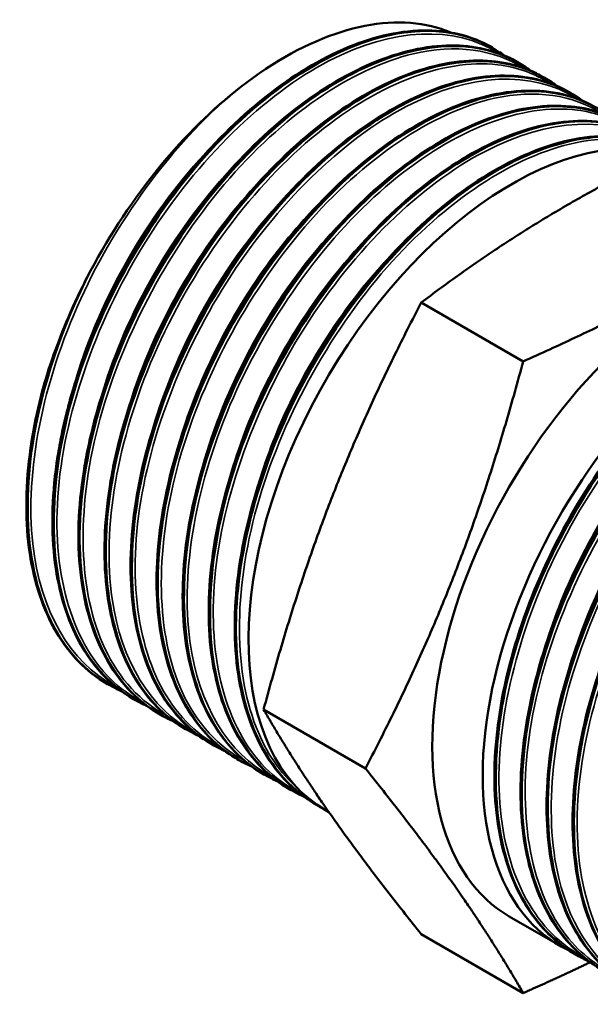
# Model space of a CAD drawing. Header units: millimetres. Extents: x -282 to 914, y -69 to 356.
# Tile 16 of 20: x 124 to 139, y 138 to 165. Entities that reach past the tile are written whole.
import ezdxf

# ---------------------------------------------------------------- set-up
doc = ezdxf.new("R2010")
doc.units = ezdxf.units.MM
doc.layers.add('Видимые тонкие (ГОСТ)', color=7, linetype='Continuous', lineweight=35)
doc.layers.add('Видимый контур (ГОСТ)', color=7, linetype='Continuous', lineweight=50)

msp = doc.modelspace()

# ---------------------------------------------------------------- linework, layer by layer
at = {"layer": 'Видимые тонкие (ГОСТ)'}
for points, knots in [([(136.776, 164.054), (135.588, 164.815), (133.908, 164.743), (132.174, 163.844), (130.412, 162.932), (128.612, 161.178), (127.258, 159.043), (125.904, 156.908), (125.01, 154.415), (124.82, 152.217), (124.63, 150.019), (125.145, 148.14), (126.236, 147.07), (126.486, 146.825), (126.765, 146.624), (127.069, 146.466)], [13.324585, 13.324585, 13.324585, 13.324585, 14.070633, 14.070633, 14.070633, 14.828325, 14.828325, 14.828325, 15.585676, 15.585676, 15.585676, 16.342693, 16.342693, 16.342693, 16.515982, 16.515982, 16.515982, 16.515982]), ([(137.48, 163.64), (136.658, 164.163), (135.612, 164.31), (134.465, 164.038), (132.783, 163.639), (130.904, 162.345), (129.328, 160.49), (127.753, 158.635), (126.498, 156.24), (125.899, 153.929), (125.301, 151.618), (125.366, 149.415), (126.084, 147.894), (126.476, 147.064), (127.06, 146.441), (127.78, 146.06)], [19.607896, 19.607896, 19.607896, 19.607896, 20.122964, 20.122964, 20.122964, 20.878096, 20.878096, 20.878096, 21.632934, 21.632934, 21.632934, 22.387483, 22.387483, 22.387483, 22.799167, 22.799167, 22.799167, 22.799167]), ([(138.187, 163.231), (137.766, 163.504), (137.287, 163.678), (136.761, 163.74), (135.266, 163.916), (133.415, 163.189), (131.698, 161.745), (129.981, 160.301), (128.416, 158.155), (127.419, 155.863), (126.423, 153.572), (126.005, 151.158), (126.282, 149.247), (126.527, 147.551), (127.319, 146.267), (128.484, 145.645)], [25.891125, 25.891125, 25.891125, 25.891125, 26.156099, 26.156099, 26.156099, 26.909035, 26.909035, 26.909035, 27.661722, 27.661722, 27.661722, 28.414165, 28.414165, 28.414165, 29.082353, 29.082353, 29.082353, 29.082353]), ([(138.898, 162.828), (137.705, 163.595), (136.014, 163.515), (134.27, 162.604), (132.524, 161.692), (130.743, 159.956), (129.397, 157.842), (128.052, 155.729), (127.157, 153.261), (126.951, 151.075), (126.746, 148.889), (127.232, 147.007), (128.29, 145.914), (128.558, 145.638), (128.861, 145.413), (129.193, 145.24)], [32.17431, 32.17431, 32.17431, 32.17431, 32.92401, 32.92401, 32.92401, 33.6749, 33.6749, 33.6749, 34.425588, 34.425588, 34.425588, 35.176082, 35.176082, 35.176082, 35.365538, 35.365538, 35.365538, 35.365538]), ([(129.78, 163.14), (128.058, 161.755), (126.467, 159.656), (125.427, 157.383), (124.387, 155.111), (123.909, 152.688), (124.124, 150.739), (124.326, 148.914), (125.133, 147.522), (126.36, 146.871)], [8.02956, 8.02956, 8.02956, 8.02956, 8.779873, 8.779873, 8.779873, 9.530094, 9.530094, 9.530094, 10.232797, 10.232797, 10.232797, 10.232797]), ([(139.603, 162.414), (138.802, 162.924), (137.787, 163.077), (136.674, 162.831), (134.995, 162.461), (133.109, 161.188), (131.52, 159.344), (129.933, 157.501), (128.661, 155.108), (128.046, 152.789), (127.431, 150.473), (127.478, 148.257), (128.184, 146.718), (128.576, 145.863), (129.169, 145.223), (129.903, 144.834)], [38.457495, 38.457495, 38.457495, 38.457495, 38.95973, 38.95973, 38.95973, 39.716709, 39.716709, 39.716709, 40.473037, 40.473037, 40.473037, 41.228739, 41.228739, 41.228739, 41.648723, 41.648723, 41.648723, 41.648723]), ([(140.31, 162.005), (139.901, 162.271), (139.436, 162.443), (138.926, 162.509), (137.439, 162.701), (135.592, 161.992), (133.873, 160.562), (132.155, 159.133), (130.584, 157), (129.576, 154.713), (128.569, 152.427), (128.135, 150.012), (128.395, 148.092), (128.63, 146.361), (129.426, 145.049), (130.607, 144.419)], [44.740681, 44.740681, 44.740681, 44.740681, 44.998637, 44.998637, 44.998637, 45.751051, 45.751051, 45.751051, 46.502996, 46.502996, 46.502996, 47.254493, 47.254493, 47.254493, 47.931909, 47.931909, 47.931909, 47.931909]), ([(141.022, 161.602), (139.834, 162.365), (138.152, 162.29), (136.417, 161.39), (134.661, 160.48), (132.868, 158.735), (131.516, 156.609), (130.166, 154.486), (129.271, 152.005), (129.071, 149.813), (128.872, 147.623), (129.37, 145.743), (130.441, 144.66), (130.702, 144.396), (130.996, 144.181), (131.316, 144.014)], [51.023866, 51.023866, 51.023866, 51.023866, 51.770298, 51.770298, 51.770298, 52.525344, 52.525344, 52.525344, 53.279254, 53.279254, 53.279254, 54.032116, 54.032116, 54.032116, 54.215094, 54.215094, 54.215094, 54.215094]), ([(129.198, 161.733), (129.057, 161.595), (128.918, 161.452), (128.781, 161.305), (127.243, 159.65), (125.966, 157.43), (125.301, 155.232), (125.247, 155.054), (125.197, 154.876), (125.151, 154.699)], [8.1711198, 8.1711198, 8.1711198, 8.1711198, 8.2390738, 8.2390738, 8.2390738, 9.0015558, 9.0015558, 9.0015558, 9.0633349, 9.0633349, 9.0633349, 9.0633349]), ([(141.393, 161.373), (140.671, 161.722), (139.809, 161.814), (138.874, 161.622), (137.211, 161.28), (135.335, 160.044), (133.744, 158.233), (132.156, 156.425), (130.868, 154.064), (130.222, 151.758), (129.571, 149.433), (129.58, 147.189), (130.254, 145.614), (130.537, 144.952), (130.936, 144.412), (131.426, 144.009)], [57.374365, 57.374365, 57.374365, 57.374365, 57.797714, 57.797714, 57.797714, 58.550485, 58.550485, 58.550485, 59.301441, 59.301441, 59.301441, 60.058661, 60.058661, 60.058661, 60.376547, 60.376547, 60.376547, 60.376547]), ([(129.92, 161.339), (128.348, 159.796), (126.991, 157.648), (126.217, 155.459), (126.079, 155.069), (125.96, 154.679), (125.86, 154.291)], [14.4519992, 14.4519992, 14.4519992, 14.4519992, 15.2113391, 15.2113391, 15.2113391, 15.3465377, 15.3465377, 15.3465377, 15.3465377]), ([(130.622, 160.922), (129.347, 159.663), (128.205, 158.018), (127.414, 156.265), (127.058, 155.478), (126.775, 154.673), (126.57, 153.879)], [20.73633, 20.73633, 20.73633, 20.73633, 21.3532086, 21.3532086, 21.3532086, 21.6302076, 21.6302076, 21.6302076, 21.6302076]), ([(131.324, 160.504), (130.38, 159.573), (129.507, 158.435), (128.8, 157.191), (128.121, 155.995), (127.599, 154.708), (127.273, 153.449)], [27.0206016, 27.0206016, 27.0206016, 27.0206016, 27.4768839, 27.4768839, 27.4768839, 27.9157236, 27.9157236, 27.9157236, 27.9157236]), ([(132.031, 160.095), (131.448, 159.523), (130.892, 158.872), (130.387, 158.162), (129.286, 156.614), (128.436, 154.799), (127.978, 153.04)], [33.3037869, 33.3037869, 33.3037869, 33.3037869, 33.5853408, 33.5853408, 33.5853408, 34.1989089, 34.1989089, 34.1989089, 34.1989089]), ([(132.738, 159.688), (132.424, 159.381), (132.119, 159.051), (131.825, 158.699), (130.381, 156.974), (129.236, 154.764), (128.683, 152.631)], [39.5869723, 39.5869723, 39.5869723, 39.5869723, 39.7384005, 39.7384005, 39.7384005, 40.4820942, 40.4820942, 40.4820942, 40.4820942]), ([(133.445, 159.282), (131.886, 157.747), (130.54, 155.617), (129.767, 153.445), (129.622, 153.037), (129.497, 152.629), (129.393, 152.224)], [45.8701576, 45.8701576, 45.8701576, 45.8701576, 46.6238307, 46.6238307, 46.6238307, 46.7652795, 46.7652795, 46.7652795, 46.7652795]), ([(134.154, 158.872), (132.846, 157.579), (131.678, 155.876), (130.885, 154.071), (130.558, 153.325), (130.296, 152.565), (130.104, 151.815)], [52.1533429, 52.1533429, 52.1533429, 52.1533429, 52.7868676, 52.7868676, 52.7868676, 53.0484648, 53.0484648, 53.0484648, 53.0484648]), ([(139.081, 139.527), (138.978, 139.58), (138.878, 139.639), (138.781, 139.704), (137.539, 140.526), (136.816, 142.191), (136.794, 144.268), (136.771, 146.341), (137.446, 148.803), (138.635, 151.018), (139.833, 153.251), (141.541, 155.21), (143.301, 156.384), (145.051, 157.551), (146.834, 157.929), (148.177, 157.425), (148.392, 157.344), (148.596, 157.241), (148.787, 157.117)], [52.599056, 52.599056, 52.599056, 52.599056, 52.65779, 52.65779, 52.65779, 53.410323, 53.410323, 53.410323, 54.161084, 54.161084, 54.161084, 54.917675, 54.917675, 54.917675, 55.669799, 55.669799, 55.669799, 55.790284, 55.790284, 55.790284, 55.790284]), ([(139.792, 139.124), (139.239, 139.414), (138.766, 139.847), (138.401, 140.411), (137.527, 141.759), (137.28, 143.843), (137.716, 146.121), (138.151, 148.396), (139.263, 150.839), (140.752, 152.817), (142.24, 154.792), (144.088, 156.282), (145.808, 156.901), (147.21, 157.407), (148.515, 157.329), (149.495, 156.707)], [46.315871, 46.315871, 46.315871, 46.315871, 46.631678, 46.631678, 46.631678, 47.38658, 47.38658, 47.38658, 48.140358, 48.140358, 48.140358, 48.893099, 48.893099, 48.893099, 49.507099, 49.507099, 49.507099, 49.507099]), ([(140.499, 138.712), (139.487, 139.253), (138.751, 140.284), (138.419, 141.664), (137.989, 143.451), (138.242, 145.805), (139.105, 148.116), (139.967, 150.425), (141.43, 152.668), (143.104, 154.265), (144.778, 155.861), (146.645, 156.796), (148.214, 156.83), (148.959, 156.846), (149.633, 156.659), (150.199, 156.294)], [40.032686, 40.032686, 40.032686, 40.032686, 40.613051, 40.613051, 40.613051, 41.364939, 41.364939, 41.364939, 42.116382, 42.116382, 42.116382, 42.867401, 42.867401, 42.867401, 43.223914, 43.223914, 43.223914, 43.223914]), ([(141.205, 138.301), (141.077, 138.368), (140.954, 138.442), (140.835, 138.525), (139.605, 139.382), (138.906, 141.088), (138.917, 143.196), (138.927, 145.303), (139.645, 147.789), (140.874, 150.004), (142.101, 152.217), (143.825, 154.137), (145.585, 155.263), (147.344, 156.388), (149.119, 156.708), (150.438, 156.144), (150.603, 156.073), (150.761, 155.989), (150.911, 155.891)], [33.7495, 33.7495, 33.7495, 33.7495, 33.822361, 33.822361, 33.822361, 34.579258, 34.579258, 34.579258, 35.335508, 35.335508, 35.335508, 36.091134, 36.091134, 36.091134, 36.846158, 36.846158, 36.846158, 36.940728, 36.940728, 36.940728, 36.940728]), ([(137.87, 147.332), (138.08, 148.147), (138.371, 148.974), (138.739, 149.782), (139.528, 151.515), (140.659, 153.141), (141.921, 154.388)], [53.7656854, 53.7656854, 53.7656854, 53.7656854, 54.0501238, 54.0501238, 54.0501238, 54.6608074, 54.6608074, 54.6608074, 54.6608074]), ([(138.578, 146.922), (138.905, 148.184), (139.429, 149.475), (140.111, 150.674), (140.817, 151.914), (141.688, 153.048), (142.629, 153.976)], [47.4825001, 47.4825001, 47.4825001, 47.4825001, 47.9225385, 47.9225385, 47.9225385, 48.377622, 48.377622, 48.377622, 48.377622])]:
    msp.add_open_spline(points, degree=3, knots=knots, dxfattribs=at)
at = {"layer": 'Видимый контур (ГОСТ)'}
for p, q in [((136.614, 164.209), (136.606, 164.214)), ((137.322, 163.801), (137.313, 163.806)), ((138.03, 163.392), (138.021, 163.397)), ((138.738, 162.983), (138.729, 162.988)), ((137.451, 155.69), (134.683, 157.287)), ((126.162, 146.923), (126.154, 146.928)), ((126.87, 146.515), (126.861, 146.52)), ((133.164, 144.641), (130.397, 146.239)), ((127.578, 146.106), (127.569, 146.111)), ((128.286, 145.697), (128.277, 145.702)), ((128.994, 145.289), (128.985, 145.294)), ((129.701, 144.88), (129.693, 144.885)), ((130.409, 144.471), (130.401, 144.476)), ((131.117, 144.063), (131.108, 144.068)), ((131.825, 143.654), (131.816, 143.659)), ((132.172, 143.454), (132.079, 143.507)), ((138.443, 139.833), (137.072, 140.624)), ((134.683, 140.141), (137.451, 138.543)), ((138.875, 139.584), (138.883, 139.579))]:
    msp.add_line(p, q, dxfattribs=at)
for centre, major_axis, start_param, end_param in [((137.128, 152.252), (5.049, 8.745), 0.157105, 3.141593), ((142.122, 149.37), (5.049, 8.745), 0, 3.141593), ((143.492, 148.578), (-5.049, -8.745), 3.133831, 6.325448), ((131.041, 155.767), (-5.049, -8.745), 4.772965, 4.849902)]:
    msp.add_ellipse(centre, major_axis=major_axis, ratio=0.57735, start_param=start_param, end_param=end_param, dxfattribs=at)
for points, knots in [([(136.606, 164.214), (135.402, 164.904), (133.741, 164.789), (132.033, 163.882), (130.252, 162.936), (128.441, 161.14), (127.091, 158.97), (125.749, 156.813), (124.877, 154.308), (124.711, 152.113), (124.545, 149.918), (125.088, 148.054), (126.204, 147.009), (126.406, 146.819), (126.626, 146.657), (126.863, 146.522)], [7.068583, 7.068583, 7.068583, 7.068583, 7.798802, 7.798802, 7.798802, 8.560198, 8.560198, 8.560198, 9.316848, 9.316848, 9.316848, 10.073161, 10.073161, 10.073161, 10.210176, 10.210176, 10.210176, 10.210176]), ([(135.48, 164.616), (135.313, 164.686), (135.14, 164.743), (134.219, 164.964), (133.382, 164.91), (131.606, 164.347), (130.683, 163.841), (129.78, 163.14)], [-0.8755736, -0.8755736, -0.8755736, -0.8755736, -0.7806826, -0.7806826, -0.3914214, -0.3914214, 0, 0, 0, 0]), ([(127.101, 146.398), (126.103, 146.887), (125.355, 147.834), (124.979, 149.122), (124.475, 150.849), (124.647, 153.173), (125.443, 155.493), (126.238, 157.811), (127.648, 160.102), (129.3, 161.778), (130.966, 163.469), (132.862, 164.516), (134.481, 164.647), (135.365, 164.719), (136.16, 164.517), (136.811, 164.076)], [-16.536761, -16.536761, -16.536761, -16.536761, -15.977871, -15.977871, -15.977871, -15.227977, -15.227977, -15.227977, -14.478846, -14.478846, -14.478846, -13.722962, -13.722962, -13.722962, -13.310263, -13.310263, -13.310263, -13.310263]), ([(126.642, 146.657), (126.108, 147.02), (125.661, 147.54), (125.013, 148.8), (124.8, 149.554), (124.617, 151.217), (124.649, 152.148), (124.831, 153.308), (124.868, 153.511), (124.931, 153.817), (124.954, 153.92), (124.989, 154.074), (125.002, 154.126), (125.052, 154.333), (125.092, 154.488), (125.265, 155.112), (125.421, 155.585), (125.981, 157.051), (126.478, 158.048), (127.613, 159.879), (128.265, 160.736), (129.646, 162.223), (130.393, 162.87), (131.888, 163.876), (132.654, 164.247), (134.111, 164.67), (134.821, 164.726), (135.789, 164.565), (136.105, 164.466), (136.396, 164.325)], [0, 0, 0, 0, 0.322085, 0.322085, 0.640183, 0.640183, 0.962165, 0.962165, 1.029811, 1.029811, 1.06375, 1.06375, 1.080729, 1.080729, 1.131678, 1.131678, 1.284918, 1.284918, 1.61127, 1.61127, 1.932873, 1.932873, 2.254717, 2.254717, 2.576969, 2.576969, 2.899535, 2.899535, 3.068231, 3.068231, 3.068231, 3.068231]), ([(137.31, 163.8), (136.489, 164.269), (135.462, 164.383), (134.344, 164.103), (132.65, 163.68), (130.765, 162.36), (129.19, 160.485), (127.616, 158.61), (126.368, 156.199), (125.782, 153.881), (125.196, 151.563), (125.276, 149.362), (126.01, 147.848), (126.382, 147.082), (126.918, 146.497), (127.573, 146.118)], [13.351769, 13.351769, 13.351769, 13.351769, 13.84986, 13.84986, 13.84986, 14.604267, 14.604267, 14.604267, 15.358377, 15.358377, 15.358377, 16.112194, 16.112194, 16.112194, 16.493361, 16.493361, 16.493361, 16.493361]), ([(127.807, 145.985), (127.741, 146.017), (127.677, 146.05), (127.614, 146.085), (126.316, 146.815), (125.514, 148.398), (125.409, 150.428), (125.305, 152.458), (125.898, 154.914), (127.028, 157.165), (128.213, 159.528), (129.979, 161.637), (131.816, 162.899), (133.582, 164.113), (135.394, 164.534), (136.767, 164.055), (137.036, 163.961), (137.288, 163.832), (137.521, 163.672)], [-22.819946, -22.819946, -22.819946, -22.819946, -22.783565, -22.783565, -22.783565, -22.03392, -22.03392, -22.03392, -21.284654, -21.284654, -21.284654, -20.49811, -20.49811, -20.49811, -19.741805, -19.741805, -19.741805, -19.593448, -19.593448, -19.593448, -19.593448]), ([(127.35, 146.249), (126.816, 146.612), (126.369, 147.131), (125.721, 148.392), (125.508, 149.145), (125.325, 150.808), (125.356, 151.74), (125.54, 152.902), (125.577, 153.107), (125.641, 153.418), (125.664, 153.522), (125.761, 153.94), (125.845, 154.256), (126.231, 155.531), (126.631, 156.507), (127.61, 158.383), (128.205, 159.304), (129.501, 160.944), (130.218, 161.685), (131.685, 162.899), (132.453, 163.387), (133.943, 164.053), (134.685, 164.239), (135.996, 164.283), (136.589, 164.165), (137.104, 163.916)], [0, 0, 0, 0, 0.322085, 0.322085, 0.640183, 0.640183, 0.962165, 0.962165, 1.030703, 1.030703, 1.065071, 1.065071, 1.168295, 1.168295, 1.481344, 1.481344, 1.803485, 1.803485, 2.125236, 2.125236, 2.447291, 2.447291, 2.769825, 2.769825, 3.0676, 3.0676, 3.0676, 3.0676]), ([(128.518, 145.583), (127.969, 145.847), (127.493, 146.246), (127.118, 146.772), (126.194, 148.066), (125.887, 150.113), (126.269, 152.382), (126.651, 154.649), (127.717, 157.115), (129.18, 159.139), (130.643, 161.161), (132.488, 162.722), (134.226, 163.418), (135.754, 164.029), (137.186, 163.967), (138.23, 163.265)], [-29.103132, -29.103132, -29.103132, -29.103132, -28.79692, -28.79692, -28.79692, -28.043471, -28.043471, -28.043471, -27.290576, -27.290576, -27.290576, -26.53821, -26.53821, -26.53821, -25.876634, -25.876634, -25.876634, -25.876634]), ([(138.018, 163.392), (137.621, 163.624), (137.175, 163.771), (136.691, 163.825), (135.186, 163.993), (133.326, 163.254), (131.603, 161.798), (129.881, 160.342), (128.313, 158.184), (127.316, 155.882), (126.319, 153.581), (125.904, 151.159), (126.185, 149.243), (126.425, 147.603), (127.175, 146.348), (128.278, 145.704)], [19.634954, 19.634954, 19.634954, 19.634954, 19.877101, 19.877101, 19.877101, 20.629285, 20.629285, 20.629285, 21.381216, 21.381216, 21.381216, 22.1329, 22.1329, 22.1329, 22.776547, 22.776547, 22.776547, 22.776547]), ([(128.058, 145.84), (127.524, 146.203), (127.077, 146.722), (126.429, 147.983), (126.216, 148.737), (126.033, 150.399), (126.064, 151.331), (126.248, 152.496), (126.286, 152.704), (126.46, 153.545), (126.642, 154.192), (127.219, 155.83), (127.687, 156.834), (128.775, 158.694), (129.408, 159.575), (130.763, 161.117), (131.501, 161.798), (132.988, 162.878), (133.757, 163.29), (135.228, 163.798), (135.95, 163.899), (137.035, 163.797), (137.443, 163.686), (137.812, 163.508)], [0, 0, 0, 0, 0.322085, 0.322085, 0.640183, 0.640183, 0.962165, 0.962165, 1.031595, 1.031595, 1.240886, 1.240886, 1.566211, 1.566211, 1.887869, 1.887869, 2.209679, 2.209679, 2.53186, 2.53186, 2.854443, 2.854443, 3.067819, 3.067819, 3.067819, 3.067819]), ([(138.729, 162.988), (137.543, 163.669), (135.911, 163.567), (134.228, 162.693), (132.475, 161.783), (130.685, 160.046), (129.33, 157.927), (127.975, 155.809), (127.07, 153.332), (126.856, 151.134), (126.642, 148.937), (127.121, 147.04), (128.176, 145.932), (128.418, 145.678), (128.69, 145.466), (128.987, 145.297)], [25.918139, 25.918139, 25.918139, 25.918139, 26.638115, 26.638115, 26.638115, 27.388221, 27.388221, 27.388221, 28.138122, 28.138122, 28.138122, 28.887825, 28.887825, 28.887825, 29.059732, 29.059732, 29.059732, 29.059732]), ([(129.225, 145.172), (128.252, 145.649), (127.515, 146.56), (127.132, 147.799), (126.604, 149.504), (126.748, 151.811), (127.52, 154.13), (128.292, 156.447), (129.682, 158.752), (131.325, 160.451), (133.013, 162.198), (134.95, 163.285), (136.6, 163.421), (137.485, 163.493), (138.283, 163.292), (138.934, 162.85)], [-35.386317, -35.386317, -35.386317, -35.386317, -34.841447, -34.841447, -34.841447, -34.092308, -34.092308, -34.092308, -33.343346, -33.343346, -33.343346, -32.57324, -32.57324, -32.57324, -32.159819, -32.159819, -32.159819, -32.159819]), ([(128.766, 145.431), (128.232, 145.794), (127.785, 146.314), (127.136, 147.575), (126.923, 148.328), (126.741, 149.991), (126.772, 150.922), (127.074, 152.84), (127.349, 153.85), (128.104, 155.82), (128.592, 156.804), (129.717, 158.625), (130.368, 159.485), (131.748, 160.976), (132.494, 161.625), (133.988, 162.637), (134.755, 163.011), (136.213, 163.44), (136.924, 163.5), (137.9, 163.343), (138.222, 163.243), (138.52, 163.099)], [0, 0, 0, 0, 0.322085, 0.322085, 0.640183, 0.640183, 0.962165, 0.962165, 1.284648, 1.284648, 1.606675, 1.606675, 1.928433, 1.928433, 2.250269, 2.250269, 2.572516, 2.572516, 2.895084, 2.895084, 3.067057, 3.067057, 3.067057, 3.067057]), ([(129.93, 144.76), (129.792, 144.826), (129.659, 144.901), (129.531, 144.985), (128.282, 145.804), (127.551, 147.467), (127.522, 149.547), (127.492, 151.625), (128.163, 154.098), (129.352, 156.328), (130.542, 158.556), (132.237, 160.518), (133.991, 161.709), (135.744, 162.898), (137.537, 163.305), (138.898, 162.826), (139.164, 162.732), (139.414, 162.605), (139.644, 162.446)], [-41.669502, -41.669502, -41.669502, -41.669502, -41.592554, -41.592554, -41.592554, -40.84158, -40.84158, -40.84158, -40.09083, -40.09083, -40.09083, -39.340301, -39.340301, -39.340301, -38.589987, -38.589987, -38.589987, -38.443004, -38.443004, -38.443004, -38.443004]), ([(129.78, 163.14), (129.011, 162.543), (128.265, 161.81), (126.87, 160.114), (126.233, 159.157), (125.696, 158.147)], [-0.6770813, -0.6770813, -0.6770813, -0.6770813, -0.3435242, -0.3435242, 0, 0, 0, 0]), ([(139.433, 162.572), (138.686, 163.001), (137.769, 163.136), (136.765, 162.943), (135.091, 162.622), (133.194, 161.39), (131.582, 159.57), (129.971, 157.751), (128.662, 155.363), (128.006, 153.03), (127.35, 150.7), (127.354, 148.448), (128.024, 146.863), (128.397, 145.981), (128.975, 145.311), (129.697, 144.892)], [32.201325, 32.201325, 32.201325, 32.201325, 32.654862, 32.654862, 32.654862, 33.411413, 33.411413, 33.411413, 34.167298, 34.167298, 34.167298, 34.922539, 34.922539, 34.922539, 35.342917, 35.342917, 35.342917, 35.342917]), ([(129.474, 145.023), (128.939, 145.386), (128.493, 145.905), (127.844, 147.166), (127.631, 147.92), (127.449, 149.582), (127.48, 150.514), (127.782, 152.431), (128.057, 153.441), (128.812, 155.411), (129.3, 156.396), (130.425, 158.217), (131.076, 159.076), (132.456, 160.567), (133.202, 161.217), (134.696, 162.228), (135.462, 162.603), (136.921, 163.032), (137.631, 163.091), (138.608, 162.934), (138.93, 162.834), (139.228, 162.69)], [0, 0, 0, 0, 0.322085, 0.322085, 0.640183, 0.640183, 0.962165, 0.962165, 1.284648, 1.284648, 1.606675, 1.606675, 1.928433, 1.928433, 2.250269, 2.250269, 2.572516, 2.572516, 2.895084, 2.895084, 3.067057, 3.067057, 3.067057, 3.067057]), ([(130.642, 144.358), (130.026, 144.654), (129.503, 145.121), (129.108, 145.744), (128.244, 147.108), (128.008, 149.205), (128.454, 151.491), (128.899, 153.776), (130.022, 156.226), (131.52, 158.206), (133.019, 160.185), (134.877, 161.674), (136.603, 162.288), (138.037, 162.798), (139.366, 162.7), (140.353, 162.038)], [-47.952687, -47.952687, -47.952687, -47.952687, -47.609126, -47.609126, -47.609126, -46.85615, -46.85615, -46.85615, -46.103444, -46.103444, -46.103444, -45.351001, -45.351001, -45.351001, -44.72619, -44.72619, -44.72619, -44.72619]), ([(140.142, 162.167), (139.805, 162.364), (139.433, 162.5), (139.032, 162.568), (137.563, 162.82), (135.717, 162.17), (133.983, 160.782), (132.249, 159.396), (130.644, 157.287), (129.593, 155.001), (128.543, 152.716), (128.058, 150.278), (128.27, 148.315), (128.463, 146.532), (129.231, 145.159), (130.401, 144.477)], [38.48451, 38.48451, 38.48451, 38.48451, 38.689892, 38.689892, 38.689892, 39.441749, 39.441749, 39.441749, 40.193121, 40.193121, 40.193121, 40.944028, 40.944028, 40.944028, 41.626103, 41.626103, 41.626103, 41.626103]), ([(130.181, 144.614), (129.647, 144.977), (129.201, 145.497), (128.552, 146.757), (128.339, 147.511), (128.156, 149.173), (128.188, 150.105), (128.49, 152.023), (128.765, 153.033), (129.519, 155.003), (130.008, 155.987), (131.133, 157.808), (131.784, 158.668), (133.163, 160.159), (133.909, 160.808), (135.404, 161.82), (136.17, 162.194), (137.629, 162.623), (138.339, 162.682), (139.316, 162.526), (139.638, 162.426), (139.936, 162.282)], [0, 0, 0, 0, 0.322085, 0.322085, 0.640183, 0.640183, 0.962165, 0.962165, 1.284648, 1.284648, 1.606675, 1.606675, 1.928433, 1.928433, 2.250269, 2.250269, 2.572516, 2.572516, 2.895084, 2.895084, 3.067057, 3.067057, 3.067057, 3.067057]), ([(140.852, 161.762), (139.669, 162.442), (138.041, 162.341), (136.361, 161.472), (134.596, 160.559), (132.794, 158.807), (131.434, 156.671), (130.077, 154.539), (129.175, 152.047), (128.973, 149.843), (128.771, 147.642), (129.269, 145.752), (130.344, 144.661), (130.575, 144.427), (130.831, 144.23), (131.11, 144.071)], [44.767695, 44.767695, 44.767695, 44.767695, 45.486297, 45.486297, 45.486297, 46.241307, 46.241307, 46.241307, 46.995116, 46.995116, 46.995116, 47.747814, 47.747814, 47.747814, 47.909288, 47.909288, 47.909288, 47.909288]), ([(130.889, 144.205), (130.355, 144.568), (129.908, 145.088), (129.26, 146.349), (129.047, 147.102), (128.864, 148.765), (128.895, 149.696), (129.198, 151.614), (129.473, 152.624), (130.227, 154.594), (130.716, 155.578), (131.841, 157.399), (132.492, 158.259), (133.871, 159.75), (134.617, 160.4), (136.111, 161.411), (136.878, 161.786), (138.337, 162.214), (139.047, 162.274), (140.023, 162.117), (140.346, 162.017), (140.643, 161.873)], [0, 0, 0, 0, 0.322085, 0.322085, 0.640183, 0.640183, 0.962165, 0.962165, 1.284648, 1.284648, 1.606675, 1.606675, 1.928433, 1.928433, 2.250269, 2.250269, 2.572516, 2.572516, 2.895084, 2.895084, 3.067057, 3.067057, 3.067057, 3.067057]), ([(131.348, 143.945), (130.29, 144.464), (129.514, 145.5), (129.162, 146.906), (128.713, 148.698), (128.956, 151.07), (129.819, 153.404), (130.682, 155.736), (132.156, 158.006), (133.847, 159.622), (135.536, 161.236), (137.424, 162.18), (139.006, 162.209), (139.78, 162.223), (140.477, 162.019), (141.057, 161.624)], [-54.235873, -54.235873, -54.235873, -54.235873, -53.643306, -53.643306, -53.643306, -52.887972, -52.887972, -52.887972, -52.132952, -52.132952, -52.132952, -51.378242, -51.378242, -51.378242, -51.009375, -51.009375, -51.009375, -51.009375]), ([(131.955, 143.583), (131.93, 143.595), (131.906, 143.609), (131.882, 143.622), (130.579, 144.342), (129.771, 145.916), (129.658, 147.94), (129.546, 149.964), (130.13, 152.417), (131.253, 154.67), (132.431, 157.033), (134.189, 159.148), (136.024, 160.42), (137.829, 161.673), (139.686, 162.097), (141.077, 161.58), (141.208, 161.531), (141.335, 161.474), (141.457, 161.409)], [-60.500581, -60.500581, -60.500581, -60.500581, -60.486612, -60.486612, -60.486612, -59.737532, -59.737532, -59.737532, -58.988541, -58.988541, -58.988541, -58.202782, -58.202782, -58.202782, -57.4293, -57.4293, -57.4293, -57.356321, -57.356321, -57.356321, -57.356321]), ([(141.455, 161.403), (140.725, 161.788), (139.844, 161.902), (138.884, 161.716), (137.216, 161.394), (135.328, 160.171), (133.721, 158.361), (132.118, 156.557), (130.811, 154.188), (130.147, 151.868), (129.485, 149.554), (129.471, 147.311), (130.115, 145.717), (130.487, 144.796), (131.077, 144.097), (131.82, 143.666)], [51.071333, 51.071333, 51.071333, 51.071333, 51.50514, 51.50514, 51.50514, 52.258584, 52.258584, 52.258584, 53.009951, 53.009951, 53.009951, 53.75959, 53.75959, 53.75959, 54.192473, 54.192473, 54.192473, 54.192473]), ([(131.597, 143.797), (131.063, 144.16), (130.616, 144.679), (129.968, 145.94), (129.755, 146.694), (129.572, 148.356), (129.603, 149.288), (129.905, 151.205), (130.18, 152.215), (130.935, 154.185), (131.423, 155.17), (132.549, 156.991), (133.199, 157.85), (134.579, 159.341), (135.325, 159.991), (136.819, 161.003), (137.586, 161.377), (139.044, 161.806), (139.755, 161.865), (140.731, 161.709), (141.054, 161.608), (141.351, 161.465)], [0, 0, 0, 0, 0.322085, 0.322085, 0.640183, 0.640183, 0.962165, 0.962165, 1.284648, 1.284648, 1.606675, 1.606675, 1.928433, 1.928433, 2.250269, 2.250269, 2.572516, 2.572516, 2.895084, 2.895084, 3.067057, 3.067057, 3.067057, 3.067057]), ([(126.394, 146.809), (125.872, 147.059), (125.417, 147.432), (125.051, 147.92), (124.104, 149.184), (123.768, 151.21), (124.124, 153.471), (124.364, 154.998), (124.911, 156.624), (125.696, 158.147)], [-10.253576, -10.253576, -10.253576, -10.253576, -9.962676, -9.962676, -9.962676, -9.209148, -9.209148, -9.209148, -8.699956, -8.699956, -8.699956, -8.699956]), ([(148.618, 157.278), (148.518, 157.337), (148.414, 157.39), (148.306, 157.437), (146.999, 158.013), (145.235, 157.716), (143.481, 156.619), (141.726, 155.522), (139.999, 153.635), (138.752, 151.443), (137.506, 149.251), (136.754, 146.776), (136.697, 144.655), (136.641, 142.534), (137.282, 140.788), (138.461, 139.864), (138.592, 139.76), (138.731, 139.668), (138.875, 139.585)], [-62.046455, -62.046455, -62.046455, -62.046455, -61.985049, -61.985049, -61.985049, -61.235796, -61.235796, -61.235796, -60.486635, -60.486635, -60.486635, -59.737562, -59.737562, -59.737562, -58.988579, -58.988579, -58.988579, -58.904862, -58.904862, -58.904862, -58.904862]), ([(139.116, 139.464), (138.252, 139.885), (137.572, 140.646), (137.165, 141.681), (136.532, 143.286), (136.56, 145.536), (137.233, 147.851), (137.91, 150.183), (139.236, 152.556), (140.853, 154.354), (142.462, 156.141), (144.342, 157.341), (145.999, 157.645), (147.078, 157.843), (148.054, 157.661), (148.825, 157.142)], [52.578277, 52.578277, 52.578277, 52.578277, 53.061474, 53.061474, 53.061474, 53.811007, 53.811007, 53.811007, 54.565734, 54.565734, 54.565734, 55.316265, 55.316265, 55.316265, 55.804775, 55.804775, 55.804775, 55.804775]), ([(138.655, 139.721), (138.121, 140.084), (137.675, 140.604), (137.026, 141.865), (136.813, 142.618), (136.63, 144.281), (136.662, 145.212), (136.964, 147.13), (137.239, 148.14), (137.993, 150.11), (138.482, 151.094), (139.607, 152.916), (140.258, 153.775), (141.637, 155.266), (142.384, 155.916), (143.878, 156.927), (144.644, 157.302), (146.103, 157.73), (146.813, 157.79), (147.79, 157.633), (148.112, 157.533), (148.41, 157.389)], [0, 0, 0, 0, 0.322085, 0.322085, 0.640183, 0.640183, 0.962165, 0.962165, 1.284648, 1.284648, 1.606675, 1.606675, 1.928433, 1.928433, 2.250269, 2.250269, 2.572516, 2.572516, 2.895084, 2.895084, 3.067057, 3.067057, 3.067057, 3.067057]), ([(125.348, 157.455), (124.299, 155.176), (123.813, 152.742), (124.022, 150.782), (124.213, 148.992), (124.981, 147.612), (126.154, 146.929)], [2.493708, 2.493708, 2.493708, 2.493708, 3.243061, 3.243061, 3.243061, 3.926991, 3.926991, 3.926991, 3.926991]), ([(125.348, 157.455), (124.976, 156.674), (124.725, 155.993), (124.44, 155.107), (124.369, 154.837), (124.341, 154.726)], [-0.09475275, -0.09475275, -0.09475275, -0.09475275, -0.04373216, -0.04373216, -0.00882673, -0.00882673, -0.00882673, -0.00882673]), ([(149.325, 156.867), (148.326, 157.436), (147.019, 157.469), (145.624, 156.935), (143.882, 156.269), (142.023, 154.725), (140.542, 152.706), (139.062, 150.688), (137.977, 148.216), (137.579, 145.936), (137.181, 143.657), (137.475, 141.593), (138.391, 140.284), (138.717, 139.817), (139.121, 139.447), (139.586, 139.182)], [-55.76327, -55.76327, -55.76327, -55.76327, -55.15789, -55.15789, -55.15789, -54.401934, -54.401934, -54.401934, -53.646305, -53.646305, -53.646305, -52.890996, -52.890996, -52.890996, -52.621677, -52.621677, -52.621677, -52.621677]), ([(139.82, 139.049), (138.472, 139.701), (137.606, 141.222), (137.441, 143.221), (137.276, 145.221), (137.813, 147.678), (138.906, 149.955), (139.997, 152.228), (141.631, 154.299), (143.373, 155.632), (145.113, 156.964), (146.944, 157.546), (148.383, 157.231), (148.803, 157.139), (149.189, 156.971), (149.533, 156.735)], [46.295092, 46.295092, 46.295092, 46.295092, 47.047411, 47.047411, 47.047411, 47.800035, 47.800035, 47.800035, 48.551643, 48.551643, 48.551643, 49.302322, 49.302322, 49.302322, 49.52159, 49.52159, 49.52159, 49.52159]), ([(139.363, 139.313), (138.829, 139.676), (138.382, 140.195), (137.734, 141.456), (137.521, 142.21), (137.338, 143.872), (137.37, 144.804), (137.672, 146.721), (137.947, 147.732), (138.701, 149.701), (139.19, 150.686), (140.315, 152.507), (140.966, 153.367), (142.345, 154.857), (143.091, 155.507), (144.586, 156.519), (145.352, 156.893), (146.811, 157.322), (147.521, 157.381), (148.498, 157.225), (148.82, 157.124), (149.117, 156.981)], [0, 0, 0, 0, 0.322085, 0.322085, 0.640183, 0.640183, 0.962165, 0.962165, 1.284648, 1.284648, 1.606675, 1.606675, 1.928433, 1.928433, 2.250269, 2.250269, 2.572516, 2.572516, 2.895084, 2.895084, 3.067057, 3.067057, 3.067057, 3.067057]), ([(150.03, 156.454), (149.436, 156.797), (148.736, 156.955), (147.966, 156.904), (146.36, 156.796), (144.472, 155.779), (142.803, 154.113), (141.135, 152.449), (139.703, 150.153), (138.89, 147.823), (138.078, 145.494), (137.892, 143.154), (138.389, 141.411), (138.732, 140.205), (139.4, 139.293), (140.294, 138.772)], [-49.480084, -49.480084, -49.480084, -49.480084, -49.119049, -49.119049, -49.119049, -48.36554, -48.36554, -48.36554, -47.612311, -47.612311, -47.612311, -46.859356, -46.859356, -46.859356, -46.338492, -46.338492, -46.338492, -46.338492]), ([(140.53, 138.646), (140.104, 138.85), (139.722, 139.135), (139.398, 139.5), (138.374, 140.655), (137.936, 142.59), (138.192, 144.808), (138.447, 147.024), (139.392, 149.499), (140.774, 151.596), (142.155, 153.691), (143.958, 155.386), (145.708, 156.245), (147.43, 157.09), (149.082, 157.119), (150.244, 156.33)], [40.011907, 40.011907, 40.011907, 40.011907, 40.249331, 40.249331, 40.249331, 41.000205, 41.000205, 41.000205, 41.750637, 41.750637, 41.750637, 42.500651, 42.500651, 42.500651, 43.238405, 43.238405, 43.238405, 43.238405]), ([(140.071, 138.904), (139.537, 139.267), (139.09, 139.787), (138.442, 141.047), (138.229, 141.801), (138.046, 143.464), (138.077, 144.395), (138.38, 146.313), (138.655, 147.323), (139.409, 149.293), (139.898, 150.277), (141.023, 152.098), (141.673, 152.958), (143.053, 154.449), (143.799, 155.098), (145.293, 156.11), (146.06, 156.484), (147.518, 156.913), (148.229, 156.973), (149.205, 156.816), (149.528, 156.716), (149.825, 156.572)], [0, 0, 0, 0, 0.322085, 0.322085, 0.640183, 0.640183, 0.962165, 0.962165, 1.284648, 1.284648, 1.606675, 1.606675, 1.928433, 1.928433, 2.250269, 2.250269, 2.572516, 2.572516, 2.895084, 2.895084, 3.067057, 3.067057, 3.067057, 3.067057]), ([(150.741, 156.051), (150.58, 156.145), (150.41, 156.225), (150.233, 156.29), (148.878, 156.785), (147.086, 156.394), (145.329, 155.215), (143.573, 154.035), (141.872, 152.08), (140.674, 149.853), (139.477, 147.626), (138.797, 145.151), (138.818, 143.067), (138.838, 140.983), (139.56, 139.311), (140.801, 138.48), (140.865, 138.437), (140.931, 138.397), (140.998, 138.358)], [-43.196899, -43.196899, -43.196899, -43.196899, -43.098508, -43.098508, -43.098508, -42.347085, -42.347085, -42.347085, -41.595897, -41.595897, -41.595897, -40.844941, -40.844941, -40.844941, -40.094209, -40.094209, -40.094209, -40.055306, -40.055306, -40.055306, -40.055306]), ([(141.239, 138.238), (140.354, 138.67), (139.663, 139.458), (139.258, 140.532), (138.641, 142.169), (138.697, 144.453), (139.404, 146.788), (140.111, 149.121), (141.459, 151.48), (143.089, 153.251), (144.717, 155.021), (146.609, 156.185), (148.26, 156.443), (149.285, 156.603), (150.21, 156.413), (150.948, 155.915)], [33.728722, 33.728722, 33.728722, 33.728722, 34.223839, 34.223839, 34.223839, 34.979032, 34.979032, 34.979032, 35.733608, 35.733608, 35.733608, 36.487587, 36.487587, 36.487587, 36.955219, 36.955219, 36.955219, 36.955219]), ([(140.779, 138.495), (140.245, 138.858), (139.798, 139.378), (139.15, 140.639), (138.936, 141.392), (138.754, 143.055), (138.785, 143.986), (139.087, 145.904), (139.362, 146.914), (140.117, 148.884), (140.605, 149.868), (141.731, 151.69), (142.381, 152.549), (143.761, 154.04), (144.507, 154.69), (146.001, 155.701), (146.768, 156.076), (148.226, 156.505), (148.937, 156.564), (149.913, 156.407), (150.236, 156.307), (150.533, 156.163)], [0, 0, 0, 0, 0.322085, 0.322085, 0.640183, 0.640183, 0.962165, 0.962165, 1.284648, 1.284648, 1.606675, 1.606675, 1.928433, 1.928433, 2.250269, 2.250269, 2.572516, 2.572516, 2.895084, 2.895084, 3.067057, 3.067057, 3.067057, 3.067057]), ([(125.934, 147.066), (125.4, 147.429), (124.954, 147.948), (124.305, 149.209), (124.092, 149.963), (123.909, 151.625), (123.941, 152.557), (124.154, 153.913), (124.238, 154.318), (124.341, 154.726)], [0, 0, 0, 0, 0.322085, 0.322085, 0.640183, 0.640183, 0.962165, 0.962165, 1.095893, 1.095893, 1.095893, 1.095893])]:
    msp.add_open_spline(points, degree=3, knots=knots, dxfattribs=at)
for points in [[(136.815, 164.084), (136.861, 164.052), (136.906, 164.02), (136.951, 163.986)], [(137.523, 163.675), (137.569, 163.644), (137.614, 163.611), (137.659, 163.577)], [(138.23, 163.266), (138.277, 163.235), (138.322, 163.202), (138.367, 163.168)], [(138.938, 162.858), (138.984, 162.826), (139.03, 162.794), (139.074, 162.76)], [(126.524, 146.741), (126.479, 146.761), (126.435, 146.781), (126.391, 146.802)], [(127.231, 146.333), (127.187, 146.352), (127.143, 146.372), (127.099, 146.394)], [(127.939, 145.924), (127.895, 145.944), (127.85, 145.964), (127.807, 145.985)], [(128.647, 145.516), (128.602, 145.535), (128.558, 145.555), (128.514, 145.576)], [(129.355, 145.107), (129.31, 145.126), (129.266, 145.147), (129.222, 145.168)], [(130.063, 144.698), (130.018, 144.718), (129.974, 144.738), (129.93, 144.759)], [(130.77, 144.29), (130.726, 144.309), (130.682, 144.329), (130.638, 144.35)], [(131.478, 143.881), (131.434, 143.9), (131.389, 143.921), (131.346, 143.942)], [(139.244, 139.397), (139.2, 139.416), (139.156, 139.437), (139.112, 139.458)]]:
    msp.add_open_spline(points, degree=3, dxfattribs=at)
for points, weights in [([(143.256, 162.237), (138.396, 160.094), (134.683, 157.287)], [1.04939202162, 1.21173353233, 1.04939202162]), ([(137.451, 155.69), (142.312, 157.833), (146.024, 160.639)], [1.04939202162, 1.21173353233, 1.04939202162]), ([(134.683, 157.287), (131.966, 152.095), (130.397, 146.239)], [1.04939202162, 1.21173353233, 1.04939202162]), ([(133.164, 144.641), (135.882, 149.834), (137.451, 155.69)], [1.04939202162, 1.21173353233, 1.04939202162]), ([(130.397, 146.239), (131.966, 143.522), (134.683, 140.141)], [1.04939202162, 1.21173353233, 1.04939202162]), ([(137.451, 138.543), (135.882, 141.261), (133.164, 144.641)], [1.04939202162, 1.21173353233, 1.04939202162]), ([(139.269, 139.379), (138.416, 138.968), (137.451, 138.543)], [1.09659606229, 1.07805464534, 1.04939202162])]:
    msp.add_rational_spline(points, weights, degree=2, dxfattribs=at)

doc.saveas('drawing.dxf')
